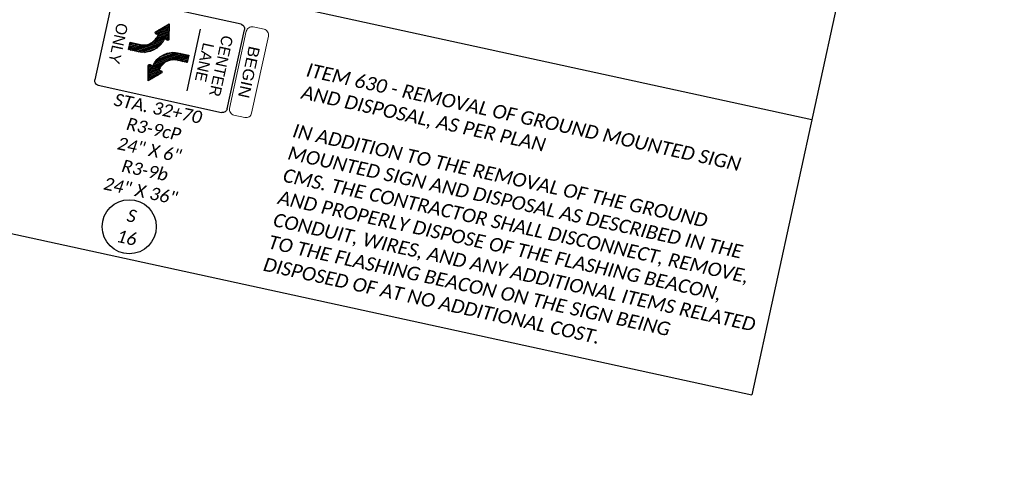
# Model space of a CAD drawing. Header units: feet. Extents: x 2241205 to 2250852, y 595253 to 597159.
# Tile 26 of 32: x 2246525 to 2246961, y 595861 to 596064. Entities that reach past the tile are written whole.
import ezdxf
from ezdxf import colors
from ezdxf.entities.mleader import LeaderData, LeaderLine
from ezdxf.enums import TextEntityAlignment as Align
from ezdxf.math import Vec2, Vec3

# ---------------------------------------------------------------- set-up
doc = ezdxf.new("R2010")
doc.units = ezdxf.units.FT
doc.header["$MEASUREMENT"] = 0
doc.set_wipeout_variables(frame=1)
doc.layers.add('SC_Scratch1', color=7, linetype='Continuous', plot=False)
for name, color, linetype in [('SN_P_Signs', 120, 'Continuous'), ('SN_P_Text', 7, 'Continuous'), ('SN_X_Public', 3, 'Continuous'), ('TX_P_20', 7, 'Continuous')]:
    doc.layers.add(name, color=color, linetype=linetype)
doc.styles.add('P_Slanted_Normal', font='calibrii.ttf', dxfattribs={"height": 0.14})
doc.styles.add('Straight-Normal', font='font30.shx', dxfattribs={"height": 0.14})

# ---------------------------------------------------------------- blocks, each defined once
blk = doc.blocks.new('A$C711f24f9')
at = {"layer": 'SN_P_Signs', "linetype": 'Continuous'}
for p, q in [((-19.83, 58.06), (-19.99, 2.06)), ((18.18, 59.95), (-17.82, 60.05)), ((20.01, 1.94), (20.17, 57.94)), ((-13.89, 40.87), (14.13, 40.79)), ((6.41, 23.71), (-1.58, 36.48)), ((5.68, 23.89), (-1.58, 35.5)), ((2.02, 31.72), (-1.57, 37.46)), ((1.77, 33.1), (-1.5, 38.33)), ((1.75, 34.11), (-0.88, 38.33)), ((1.75, 35.09), (-0.27, 38.33)), ((1.76, 36.07), (0.35, 38.33)), ((1.76, 37.05), (0.97, 38.32)), ((1.76, 38.03), (1.58, 38.32)), ((4.05, 24.53), (-1.59, 33.55)), ((4.89, 24.16), (-1.58, 34.52)), ((3.1, 25.07), (-1.53, 32.46)), ((1.95, 25.91), (-1.27, 31.06)), ((-11.83, 25.32), (-12.86, 26.96)), ((-9.81, 23.07), (-12.32, 27.07)), ((-8.34, 21.7), (-11.77, 27.18)), ((-7.83, 21.87), (-11.22, 27.3)), ((-7.64, 22.55), (-10.68, 27.41)), ((-7.37, 23.09), (-10.13, 27.52)), ((-6.66, 22.94), (-9.59, 27.63)), ((-5.88, 22.69), (-9.04, 27.74)), ((-5, 22.25), (-8.5, 27.85)), ((-3.87, 21.43), (-7.95, 27.97)), ((-6.46, 26.56), (-7.4, 28.08)), ((-6.15, 27.05), (-6.86, 28.19)), ((1.71, 13.49), (-6.28, 26.29)), ((-6, 27.79), (-6.14, 28.02)), ((8.08, 22.02), (3.98, 28.58)), ((8.62, 22.13), (5.12, 27.74)), ((9.17, 22.25), (6, 27.31)), ((9.71, 22.36), (6.78, 27.05)), ((10.26, 22.47), (7.49, 26.9)), ((10.8, 22.58), (7.78, 27.43)), ((11.35, 22.69), (7.96, 28.12)), ((11.89, 22.8), (8.47, 28.29)), ((12.44, 22.92), (9.92, 26.95)), ((1.71, 14.47), (-5.55, 26.1)), ((1.71, 15.45), (-4.77, 25.84)), ((1.72, 16.43), (-3.93, 25.47)), ((1.66, 17.51), (-2.98, 24.93)), ((1.4, 18.91), (-1.83, 24.09)), ((6.24, 22), (6.14, 22.16)), ((6.98, 21.8), (6.28, 22.93)), ((7.53, 21.91), (6.59, 23.42)), ((12.99, 23.03), (11.94, 24.7)), ((1.71, 12.51), (-1.88, 18.25)), ((1.62, 11.66), (-1.63, 16.87)), ((1.01, 11.66), (-1.62, 15.86)), ((0.39, 11.66), (-1.62, 14.88)), ((-0.23, 11.66), (-1.62, 13.9)), ((-0.84, 11.67), (-1.63, 12.92)), ((-1.46, 11.67), (-1.63, 11.94)), ((-18, 0.05), (18, -0.05))]:
    blk.add_line(p, q, dxfattribs=at)
at = {"layer": 'SN_P_Signs', "linetype": 'Continuous', "lineweight": 13}
blk.add_lwpolyline([(20.18, 68.5), (20.18, 63.5, -0.414214), (17.68, 61), (-17.32, 61, -0.414214), (-19.82, 63.5), (-19.82, 68.5, -0.414214), (-17.32, 71), (17.68, 71, -0.414214)], format="xyb", close=True, dxfattribs=at)
at = {"layer": 'SN_P_Signs', "flags": 128}
for points in [[(-1.57, 38.33), (1.76, 38.32), (1.75, 33.58, 0.183573), (3.48, 29.07, 0.183328), (7.77, 26.86), (7.78, 27.84, -0.572375), (8.91, 28.07), (13.37, 23.11), (6.87, 21.77, -0.649183), (6.19, 22.78), (6.72, 23.64, -0.372691), (-1.58, 33.98)], [(1.7, 11.66), (-1.63, 11.67), (-1.62, 16.41, 0.183573), (-3.35, 20.92, 0.183328), (-7.64, 23.13), (-7.64, 22.15, -0.572375), (-8.78, 21.92), (-13.24, 26.88), (-6.73, 28.22, -0.649183), (-6.05, 27.21), (-6.59, 26.35, -0.372691), (1.72, 16.01)]]:
    blk.add_lwpolyline(points, format="xyb", close=True, dxfattribs=at)
at = {"layer": 'SN_P_Signs', "linetype": 'Continuous', "extrusion": (0, 0, -1)}
for centre, major_axis, start_param, end_param in [((-17.83, 58.05), (-1.41, 1.42), -0.785398, 0.785398), ((18.17, 57.95), (-1.42, -1.41), 2.356194, 3.926991), ((-17.99, 2.05), (-1.42, -1.41), 5.497787, 7.068583), ((18.01, 1.95), (-1.41, 1.42), 2.356194, 3.926991)]:
    blk.add_ellipse(centre, major_axis=major_axis, ratio=1, start_param=start_param, end_param=end_param, dxfattribs=at)
at = {"layer": 'SN_P_Signs', "linetype": 'Continuous', "lineweight": 13, "style": 'Straight-Normal', "width": 1.12}
blk.add_text('BEGIN', height=5, dxfattribs=at).set_placement((0.18, 66), align=Align.MIDDLE_CENTER)
at = {"layer": 'SN_P_Signs', "linetype": 'Continuous', "style": 'Straight-Normal'}
for s, p in [('CENTER', (0.16, 53.33)), ('LANE', (0.14, 45.83)), ('ONLY', (0.02, 6.67))]:
    blk.add_text(s, height=5, rotation=359.8294, dxfattribs=at).set_placement(p, align=Align.MIDDLE_CENTER)

msp = doc.modelspace()

# ---------------------------------------------------------------- linework, layer by layer
at = {"layer": 'SC_Scratch1'}
for p, q in [((2246934.21, 596288.25), (2246849.1, 595897.41)), ((2246106.52, 596187.04), (2246875.69, 596019.55)), ((2246105.51, 596059.33), (2246849.1, 595897.41))]:
    msp.add_line(p, q, dxfattribs=at)

# ---------------------------------------------------------------- block references
at = {"layer": 'SN_X_Public', "color": 1, "rotation": 257.7703073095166}
msp.add_blockref('A$C711f24f9', (2246561.74, 596054.63), dxfattribs=at)

# ---------------------------------------------------------------- texts
at = {"layer": 'SN_P_Text', "insert": (2246582.03, 596006.1), "char_height": 5.6, "attachment_point": 5, "rotation": 348, "style": 'P_Slanted_Normal'}
msp.add_mtext('\\A1;STA. 32+70\\PR3-9cP\\P24" X 6"\\PR3-9b\\P24" X 36"', dxfattribs=at)
at = {"layer": 'TX_P_20', "char_height": 5.6, "attachment_point": 1, "rotation": 347.626, "style": 'P_Slanted_Normal'}
for s, insert, width in [('{\\H1.08333x;ITEM 630 - REMOVAL OF GROUND MOUNTED SIGN AND DISPOSAL, AS PER PLAN}', (2246652.5, 596044.64), 202.8616), ('{\\H1.08333x;IN ADDITION TO THE REMOVAL OF THE GROUND MOUNTED SIGN AND DISPOSAL AS DESCRIBED IN THE CMS. THE CONTRACTOR SHALL DISCONNECT, REMOVE, AND PROPERLY DISPOSE OF THE FLASHING BEACON, CONDUIT, WIRES, AND ANY ADDITIONAL ITEMS RELATED TO THE FLASHING BEACON ON THE SIGN BEING DISPOSED OF AT NO ADDITIONAL COST.}', (2246646.46, 596017.73), 220.841)]:
    msp.add_mtext(s, dxfattribs=dict(at, insert=insert, width=width))

# ---------------------------------------------------------------- leaders
at = {"layer": 'TX_P_20'}
ml = msp.add_multileader_mtext('Standard', dxfattribs=at)
ml.set_content('EXISTING PAVEMENT MARKINGS ', color=256, style='P_Slanted_Normal')
ml.set_leader_properties()
ml.build(insert=Vec2(0, 0))
ml.multileader.update_dxf_attribs({"dogleg_length": 0.215, "arrow_head_size": 7.2, "scale": 40})
ctx = ml.context
ctx.base_point, ctx.scale, ctx.char_height, ctx.arrow_head_size, ctx.landing_gap_size, ctx.plane_origin, ctx.plane_x_axis, ctx.plane_y_axis = Vec3(2246760.53, 596234.08), 40, 5.6, 7.2, 3.6, Vec3(2246493.38, 595866.09), Vec3(0.97677, -0.214292), Vec3(0.214292, 0.97677)
notes = []
notes.append((ctx, [(0, (1, 1, 0), (2246752.13, 596235.93), (0.97677, -0.214292), 8.6, [(0, [(2246688.77, 596141.54), (2246674.85, 596133.87)], 0, [])])]))
ctx.mtext.insert, ctx.mtext.text_direction, ctx.mtext.rotation, ctx.mtext.width, ctx.mtext.defined_height, ctx.mtext.flow_direction = Vec3(2246764.65, 596236.09), Vec3(0.97677, -0.214292), 6.067218, 104.6265, 5.78, 5
ml = msp.add_multileader_mtext('Standard', dxfattribs=at)
ml.set_content('{\\fOHDOTSymbols|b0|i1|c186|p2;\\H1.08333x;\ue0a4} R/W & CONST. \\PHIGHLAND ROAD', color=256, style='P_Slanted_Normal')
ml.set_leader_properties()
ml.build(insert=Vec2(0, 0))
ml.multileader.update_dxf_attribs({"dogleg_length": 0.36, "arrow_head_size": 7.2, "scale": 40})
ctx = ml.context
ctx.base_point, ctx.scale, ctx.char_height, ctx.arrow_head_size, ctx.landing_gap_size, ctx.plane_origin, ctx.plane_x_axis, ctx.plane_y_axis = Vec3(2246379.9, 596059.08), 40, 5.6, 7.2, 3.6, Vec3(2246499.09, 596112.98), Vec3(0.97677, -0.214292), Vec3(0.214292, 0.97677)
notes.append((ctx, [(0, (1, 1, 0), (2246371.49, 596060.93), (0.97677, -0.214292), 8.6, [(0, [(2246387.63, 596202.59)], 0, [])])]))
ctx.mtext.insert, ctx.mtext.text_direction, ctx.mtext.rotation, ctx.mtext.width, ctx.mtext.defined_height, ctx.mtext.flow_direction = Vec3(2246384.02, 596061.09), Vec3(0.97677, -0.214292), 6.067218, 92.3855, 15.89, 5
for ctx, leaders in notes:
    for number, flags, end, landing, length, lines in leaders:
        leader = LeaderData()
        leader.index, (leader.has_last_leader_line, leader.has_dogleg_vector, leader.attachment_direction) = number, flags
        leader.last_leader_point, leader.dogleg_vector, leader.dogleg_length = Vec3(end), Vec3(landing), length
        for number, points, colour, breaks in lines:
            line = LeaderLine()
            line.index, line.vertices, line.color, line.breaks = number, Vec3.list(points), colors.encode_raw_color(colour), breaks
            leader.lines.append(line)
        ctx.leaders.append(leader)

# ---------------------------------------------------------------- next in the draw order: wipeouts: each hides what was drawn before it
msp.add_wipeout([(2246561.67, 595975.4), (2246561.96, 595976.24), (2246562.36, 595977.17), (2246562.77, 595977.93), (2246563.25, 595978.69), (2246563.81, 595979.45), (2246564.41, 595980.14), (2246565.03, 595980.74), (2246565.59, 595981.23), (2246566.23, 595981.71), (2246566.95, 595982.18), (2246567.78, 595982.64), (2246568.5, 595982.97), (2246569.12, 595983.21), (2246569.85, 595983.44), (2246570.61, 595983.63), (2246571.42, 595983.77), (2246572.31, 595983.87), (2246573.37, 595983.89), (2246574.26, 595983.84), (2246575.2, 595983.71), (2246575.68, 595983.62), (2246576.52, 595983.4), (2246577.36, 595983.12), (2246578.31, 595982.71), (2246579.09, 595982.3), (2246579.83, 595981.83), (2246580.7, 595981.19), (2246581.32, 595980.64), (2246581.87, 595980.08), (2246582.43, 595979.43), (2246582.94, 595978.76), (2246583.37, 595978.08), (2246583.73, 595977.45), (2246584.02, 595976.85), (2246584.37, 595975.99), (2246584.62, 595975.18), (2246584.82, 595974.38), (2246584.96, 595973.56), (2246585.04, 595972.84), (2246585.07, 595972.09), (2246585.06, 595971.48), (2246585.02, 595970.85), (2246584.93, 595970.08), (2246584.79, 595969.37), (2246584.6, 595968.61), (2246584.34, 595967.82), (2246584.05, 595967.1), (2246583.75, 595966.47), (2246583.42, 595965.87), (2246583.04, 595965.28), (2246582.71, 595964.8), (2246582.19, 595964.15), (2246581.7, 595963.62), (2246581.21, 595963.14), (2246580.56, 595962.59), (2246580, 595962.16), (2246579.56, 595961.87), (2246578.93, 595961.49), (2246578.48, 595961.26), (2246577.75, 595960.92), (2246576.81, 595960.57), (2246575.83, 595960.3), (2246575.13, 595960.15), (2246574.35, 595960.05), (2246573.34, 595959.99), (2246572.81, 595959.99), (2246572.07, 595960.03), (2246571.52, 595960.09), (2246570.96, 595960.18), (2246570.55, 595960.26), (2246570.31, 595960.32), (2246569.87, 595960.43), (2246569.48, 595960.55), (2246569.02, 595960.71), (2246568.57, 595960.88), (2246568.1, 595961.09), (2246567.62, 595961.32), (2246567.07, 595961.62), (2246566.25, 595962.15), (2246565.56, 595962.67), (2246565.02, 595963.14), (2246564.43, 595963.72), (2246563.97, 595964.24), (2246563.43, 595964.93), (2246562.84, 595965.82), (2246562.45, 595966.55), (2246562.05, 595967.41), (2246561.81, 595968.06), (2246561.56, 595968.86), (2246561.37, 595969.71), (2246561.24, 595970.58), (2246561.17, 595971.54), (2246561.17, 595972.35), (2246561.23, 595973.19), (2246561.33, 595973.92), (2246561.44, 595974.51)]).dxf.layer = 'SN_P_Text'

# ---------------------------------------------------------------- next in the draw order: linework, layer by layer
at = {"layer": 'SN_P_Text'}
msp.add_circle((2246573.12, 595971.94), 12, dxfattribs=at)

# ---------------------------------------------------------------- next in the draw order: texts
at = {"layer": 'SN_P_Text', "char_height": 5.6, "attachment_point": 5, "rotation": 347.5997, "style": 'P_Slanted_Normal'}
for s, insert in [('\\A1;S', (2246574.25, 595976.77)), ('\\A1;16', (2246572.01, 595967.1))]:
    msp.add_mtext(s, dxfattribs=dict(at, insert=insert))

doc.saveas('drawing.dxf')
